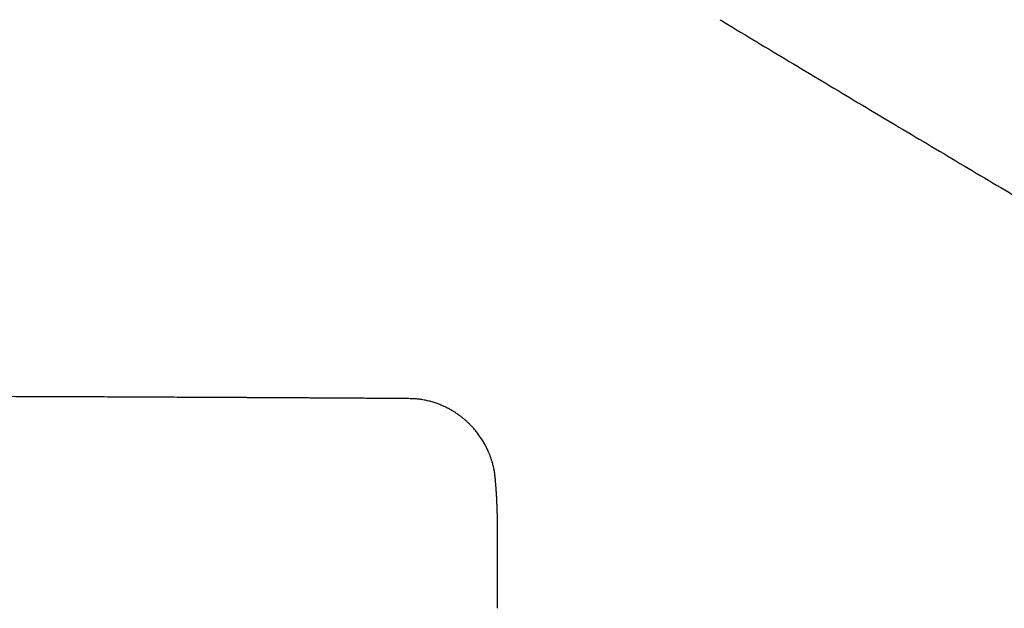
# Model space of a CAD drawing. Header units: millimetres. Extents: x 8 to 740, y 12 to 366.
# Tile 27 of 45: x 411 to 537, y 105 to 180. Entities that reach past the tile are written whole.
import ezdxf

# ---------------------------------------------------------------- set-up
doc = ezdxf.new("R2010")
doc.units = ezdxf.units.MM

msp = doc.modelspace()

# ---------------------------------------------------------------- linework, layer by layer
at = {"color": 7, "linetype": 'Continuous', "lineweight": 30}
for p, q in [((472.06, 115.01), (472.06, 115.03)), ((472.06, 104.56), (472.06, 115.01))]:
    msp.add_line(p, q, dxfattribs=at)
for points, knots in [([(500.39, 179.5), (500.48, 179.45), (500.84, 179.23), (502.58, 178.18), (505.61, 176.36), (509.74, 173.88), (513.88, 171.4), (518.01, 168.92), (522.15, 166.45), (526.29, 163.99), (530.44, 161.52), (534.58, 159.06), (538.73, 156.6), (542.88, 154.15), (547.03, 151.7), (551.18, 149.25), (555.34, 146.81), (559.5, 144.37), (563.66, 141.94), (567.82, 139.5), (571.98, 137.08), (576.15, 134.65), (580.32, 132.23), (584.49, 129.81), (588.66, 127.4), (592.84, 124.99), (597.01, 122.58), (601.19, 120.17), (605.37, 117.77), (609.56, 115.38), (613.74, 112.98), (617.93, 110.59), (622.12, 108.21), (626.31, 105.83), (630.5, 103.45), (634.7, 101.07), (638.89, 98.7), (643.09, 96.33), (647.29, 93.97), (651.5, 91.61), (655.7, 89.25), (659.91, 86.9), (664.12, 84.55), (668.33, 82.2), (672.54, 79.86), (676.76, 77.52), (680.27, 75.58), (682.58, 74.3), (683.49, 73.8), (683.69, 73.68)], [0, 0, 0, 0, 0.001486, 0.00603, 0.028803, 0.051577, 0.07435, 0.097123, 0.119897, 0.142671, 0.165444, 0.188218, 0.210992, 0.233767, 0.256541, 0.279315, 0.30209, 0.324864, 0.347639, 0.370414, 0.393189, 0.415963, 0.438738, 0.461513, 0.484288, 0.507063, 0.529838, 0.552612, 0.575387, 0.598162, 0.620937, 0.643712, 0.666486, 0.689261, 0.712036, 0.73481, 0.757584, 0.780359, 0.803133, 0.825907, 0.848681, 0.871455, 0.894229, 0.917002, 0.939776, 0.962549, 0.985322, 0.996709, 1, 1, 1, 1]), ([(460.95, 131.25), (460.68, 131.26), (460.15, 131.26), (459.34, 131.27), (458.54, 131.27), (457.75, 131.28), (456.98, 131.28), (456.22, 131.29), (455.47, 131.29), (454.74, 131.3), (454.01, 131.3), (453.29, 131.3), (452.57, 131.31), (451.86, 131.31), (451.17, 131.32), (450.48, 131.32), (449.81, 131.32), (449.14, 131.33), (448.49, 131.33), (447.85, 131.34), (447.21, 131.34), (446.59, 131.34), (445.98, 131.35), (445.38, 131.35), (444.77, 131.35), (444.15, 131.36), (443.53, 131.36), (442.92, 131.36), (442.32, 131.37), (441.76, 131.37), (441.22, 131.37), (440.71, 131.37), (440.21, 131.38), (439.72, 131.38), (439.24, 131.38), (438.78, 131.38), (438.3, 131.39), (437.83, 131.39), (437.35, 131.39), (436.89, 131.39), (436.44, 131.4), (436, 131.4), (435.58, 131.4), (435.16, 131.4), (434.76, 131.4), (434.37, 131.41), (433.61, 131.41), (432.44, 131.42), (430.87, 131.42), (429.27, 131.43), (427.66, 131.44), (426.05, 131.45), (424.43, 131.45), (422.8, 131.46), (421.18, 131.47), (419.55, 131.47), (415.52, 131.49), (409.08, 131.51), (400.24, 131.54), (391.18, 131.57), (381.92, 131.59), (372.44, 131.61), (362.97, 131.62), (353.5, 131.63), (343.83, 131.63), (333.97, 131.63), (323.93, 131.62), (313.88, 131.61), (303.83, 131.59), (293.78, 131.57), (284.31, 131.54), (277.87, 131.52), (274.48, 131.51), (273.55, 131.51), (272.61, 131.5), (271.68, 131.5), (270.75, 131.5), (269.83, 131.49), (268.87, 131.49), (267.87, 131.49), (266.83, 131.48), (265.81, 131.48), (264.79, 131.47), (263.79, 131.47), (262.82, 131.46), (261.88, 131.46), (260.97, 131.46), (260.07, 131.45), (259.19, 131.45), (258.5, 131.45), (258.02, 131.44), (257.73, 131.44), (257.43, 131.44), (257.12, 131.44), (256.8, 131.44), (256.45, 131.44), (256.07, 131.44), (255.65, 131.43), (255.23, 131.43), (254.8, 131.43), (254.38, 131.43), (253.97, 131.43), (253.54, 131.42), (253.1, 131.42), (252.65, 131.42), (252.19, 131.42), (251.72, 131.41), (251.24, 131.41), (250.75, 131.41), (250.25, 131.41), (249.74, 131.41), (249.21, 131.4), (248.68, 131.4), (248.13, 131.4), (247.58, 131.39), (247, 131.39), (246.4, 131.39), (245.79, 131.39), (245.16, 131.38), (244.52, 131.38), (243.86, 131.38), (243.21, 131.37), (242.55, 131.37), (241.9, 131.37), (241.23, 131.36), (240.55, 131.36), (239.86, 131.35), (239.16, 131.35), (238.45, 131.35), (237.72, 131.34), (236.97, 131.34), (236.19, 131.33), (235.4, 131.33), (234.59, 131.33), (233.78, 131.32), (232.95, 131.32), (232.11, 131.31), (231.26, 131.31), (230.4, 131.3), (229.53, 131.3), (228.64, 131.29), (227.76, 131.29), (226.89, 131.28), (226.02, 131.27), (225.15, 131.27), (224.26, 131.26), (223.67, 131.26), (223.38, 131.25)], [0, 0, 0, 0, 0.00339, 0.006778, 0.010145, 0.013477, 0.016758, 0.019935, 0.02307, 0.026161, 0.029209, 0.032274, 0.035295, 0.038271, 0.041202, 0.044088, 0.04693, 0.049726, 0.052477, 0.055184, 0.057846, 0.060463, 0.063035, 0.065562, 0.068044, 0.070722, 0.073347, 0.075916, 0.078432, 0.080893, 0.083084, 0.085229, 0.08733, 0.089385, 0.091396, 0.093362, 0.095283, 0.097344, 0.099351, 0.101304, 0.103202, 0.105046, 0.106836, 0.108571, 0.110252, 0.111885, 0.113513, 0.119932, 0.12661, 0.133333, 0.140102, 0.146917, 0.153778, 0.160561, 0.167389, 0.174258, 0.181136, 0.218355, 0.255574, 0.292793, 0.332671, 0.372549, 0.412427, 0.452305, 0.492182, 0.534477, 0.576772, 0.619066, 0.661361, 0.703656, 0.74595, 0.780966, 0.784896, 0.788827, 0.792757, 0.796687, 0.8006, 0.804475, 0.80831, 0.812735, 0.817107, 0.821426, 0.825692, 0.829905, 0.834065, 0.837938, 0.841765, 0.845544, 0.849276, 0.852961, 0.854177, 0.855399, 0.856661, 0.857964, 0.859308, 0.860693, 0.862378, 0.86412, 0.865919, 0.867775, 0.86948, 0.871231, 0.873027, 0.874869, 0.876755, 0.878688, 0.880666, 0.882689, 0.884757, 0.886871, 0.889031, 0.891236, 0.893486, 0.895781, 0.898123, 0.900509, 0.903058, 0.905657, 0.908305, 0.911004, 0.913752, 0.91655, 0.919267, 0.92203, 0.924839, 0.927692, 0.930591, 0.933536, 0.936526, 0.939561, 0.94279, 0.946068, 0.949396, 0.952775, 0.956203, 0.95968, 0.963208, 0.966786, 0.970413, 0.97409, 0.977817, 0.981594, 0.985201, 0.988858, 0.992555, 0.996275, 1, 1, 1, 1]), ([(471.78, 121.17), (471.78, 121.18), (471.78, 121.2), (471.77, 121.24), (471.77, 121.3), (471.76, 121.36), (471.75, 121.44), (471.74, 121.53), (471.73, 121.62), (471.71, 121.73), (471.7, 121.84), (471.68, 121.95), (471.66, 122.06), (471.64, 122.17), (471.62, 122.28), (471.59, 122.43), (471.55, 122.62), (471.49, 122.84), (471.43, 123.05), (471.38, 123.25), (471.32, 123.43), (471.26, 123.6), (471.21, 123.76), (471.15, 123.91), (471.1, 124.06), (471.04, 124.2), (470.99, 124.33), (470.92, 124.49), (470.83, 124.68), (470.72, 124.91), (470.61, 125.15), (470.48, 125.39), (470.34, 125.63), (470.19, 125.88), (470.04, 126.13), (469.87, 126.37), (469.71, 126.61), (469.53, 126.85), (469.34, 127.09), (469.15, 127.32), (468.93, 127.57), (468.69, 127.83), (468.42, 128.1), (468.14, 128.36), (467.86, 128.61), (467.57, 128.85), (467.28, 129.07), (466.99, 129.28), (466.7, 129.47), (466.4, 129.66), (466.11, 129.83), (465.84, 129.98), (465.61, 130.1), (465.4, 130.2), (465.18, 130.3), (464.96, 130.4), (464.73, 130.49), (464.49, 130.59), (464.25, 130.68), (463.99, 130.76), (463.73, 130.84), (463.45, 130.92), (463.17, 130.99), (462.87, 131.05), (462.57, 131.11), (462.28, 131.15), (462, 131.19), (461.75, 131.21), (461.49, 131.23), (461.22, 131.25), (461.04, 131.25), (460.95, 131.25)], [0, 0, 0, 0, 0.001442, 0.004218, 0.007678, 0.01183, 0.016591, 0.022023, 0.028126, 0.034899, 0.042341, 0.048659, 0.055394, 0.06241, 0.069338, 0.076158, 0.090996, 0.105286, 0.119028, 0.132223, 0.143542, 0.154425, 0.164871, 0.174881, 0.184455, 0.193592, 0.202327, 0.211126, 0.226214, 0.241878, 0.258116, 0.27493, 0.292319, 0.310283, 0.328822, 0.346322, 0.364303, 0.382766, 0.401643, 0.42051, 0.439293, 0.463075, 0.486715, 0.51021, 0.533561, 0.556771, 0.579843, 0.601471, 0.622978, 0.644365, 0.665634, 0.686804, 0.700593, 0.714827, 0.729507, 0.744633, 0.760203, 0.775927, 0.79208, 0.808661, 0.825669, 0.843426, 0.861627, 0.880271, 0.89936, 0.918895, 0.934557, 0.950498, 0.966717, 0.983217, 1, 1, 1, 1]), ([(472.06, 115.03), (472.06, 115.05), (472.06, 115.09), (472.06, 115.14), (472.06, 115.19), (472.06, 115.24), (472.06, 115.29), (472.06, 115.35), (472.06, 115.4), (472.06, 115.44), (472.06, 115.48), (472.06, 115.52), (472.06, 115.55), (472.06, 115.58), (472.06, 115.61), (472.06, 115.63), (472.06, 115.66), (472.06, 115.69), (472.06, 115.73), (472.06, 115.77), (472.06, 115.82), (472.06, 115.86), (472.06, 115.9), (472.06, 115.94), (472.06, 115.98), (472.06, 116.02), (472.06, 116.05), (472.06, 116.09), (472.05, 116.12), (472.05, 116.14), (472.05, 116.17), (472.05, 116.19), (472.05, 116.21), (472.05, 116.23), (472.05, 116.25), (472.05, 116.28), (472.05, 116.31), (472.05, 116.34), (472.05, 116.37), (472.05, 116.41), (472.05, 116.46), (472.05, 116.51), (472.05, 116.57), (472.04, 116.62), (472.04, 116.66), (472.04, 116.7), (472.04, 116.74), (472.04, 116.78), (472.04, 116.81), (472.04, 116.84), (472.04, 116.89), (472.04, 116.95), (472.03, 117.02), (472.03, 117.07), (472.03, 117.12), (472.03, 117.18), (472.03, 117.23), (472.02, 117.28), (472.02, 117.34), (472.02, 117.4), (472.02, 117.46), (472.02, 117.51), (472.01, 117.56), (472.01, 117.61), (472.01, 117.66), (472.01, 117.71), (472.01, 117.75), (472.01, 117.79), (472, 117.82), (472, 117.86), (472, 117.89), (472, 117.92), (472, 117.96), (472, 118.01), (471.99, 118.05), (471.99, 118.1), (471.99, 118.13), (471.99, 118.17), (471.99, 118.2), (471.99, 118.22), (471.98, 118.25), (471.98, 118.28), (471.98, 118.31), (471.98, 118.34), (471.98, 118.36), (471.98, 118.38), (471.98, 118.4), (471.98, 118.41), (471.98, 118.43), (471.97, 118.45), (471.97, 118.47), (471.97, 118.5), (471.97, 118.52), (471.97, 118.54), (471.97, 118.55), (471.97, 118.57), (471.97, 118.59), (471.97, 118.6), (471.97, 118.61), (471.96, 118.63), (471.96, 118.64), (471.96, 118.66), (471.96, 118.68), (471.96, 118.7), (471.96, 118.72), (471.96, 118.74), (471.96, 118.76), (471.96, 118.78), (471.96, 118.8), (471.95, 118.82), (471.95, 118.84), (471.95, 118.86), (471.95, 118.88), (471.95, 118.91), (471.95, 118.94), (471.95, 118.97), (471.94, 118.99), (471.94, 119.01), (471.94, 119.03), (471.94, 119.05), (471.94, 119.07), (471.94, 119.09), (471.94, 119.12), (471.93, 119.14), (471.93, 119.17), (471.93, 119.19), (471.93, 119.21), (471.93, 119.23), (471.93, 119.25), (471.93, 119.28), (471.92, 119.31), (471.92, 119.35), (471.92, 119.38), (471.92, 119.42), (471.91, 119.46), (471.91, 119.49), (471.91, 119.52), (471.91, 119.54), (471.91, 119.57), (471.91, 119.6), (471.9, 119.63), (471.9, 119.66), (471.9, 119.69), (471.9, 119.72), (471.89, 119.76), (471.89, 119.79), (471.89, 119.82), (471.89, 119.85), (471.88, 119.89), (471.88, 119.93), (471.88, 119.98), (471.87, 120.03), (471.87, 120.08), (471.87, 120.12), (471.87, 120.15), (471.86, 120.18), (471.86, 120.21), (471.86, 120.24), (471.86, 120.27), (471.85, 120.29), (471.85, 120.32), (471.85, 120.34), (471.85, 120.37), (471.85, 120.39), (471.85, 120.41), (471.84, 120.43), (471.84, 120.46), (471.84, 120.49), (471.84, 120.51), (471.83, 120.54), (471.83, 120.56), (471.83, 120.59), (471.83, 120.61), (471.83, 120.63), (471.83, 120.65), (471.82, 120.67), (471.82, 120.69), (471.82, 120.72), (471.82, 120.74), (471.82, 120.76), (471.82, 120.78), (471.81, 120.79), (471.81, 120.81), (471.81, 120.82), (471.81, 120.83), (471.81, 120.84), (471.81, 120.86), (471.81, 120.88), (471.8, 120.9), (471.8, 120.93), (471.8, 120.96), (471.8, 121), (471.79, 121.03), (471.79, 121.05), (471.79, 121.08), (471.79, 121.1), (471.78, 121.13), (471.78, 121.15), (471.78, 121.16), (471.78, 121.16)], [0, 0, 0, 0, 0.00866, 0.017528, 0.026595, 0.035835, 0.04525, 0.054766, 0.064097, 0.071138, 0.078051, 0.084614, 0.090598, 0.094893, 0.098847, 0.102934, 0.107374, 0.113536, 0.120269, 0.12742, 0.134445, 0.141618, 0.148602, 0.155385, 0.162274, 0.168727, 0.174743, 0.180548, 0.186381, 0.189859, 0.193347, 0.196845, 0.200358, 0.204118, 0.208246, 0.212477, 0.217034, 0.22192, 0.227133, 0.232554, 0.242164, 0.251666, 0.260817, 0.269406, 0.277432, 0.283691, 0.2896, 0.295355, 0.300985, 0.306489, 0.311867, 0.324314, 0.336922, 0.34503, 0.353096, 0.361496, 0.370312, 0.37954, 0.388826, 0.398205, 0.407679, 0.417308, 0.425251, 0.433416, 0.441781, 0.449851, 0.45741, 0.462992, 0.468267, 0.473491, 0.478779, 0.484132, 0.491037, 0.498046, 0.505157, 0.512375, 0.519889, 0.52428, 0.528795, 0.533436, 0.538202, 0.543092, 0.547804, 0.552102, 0.555523, 0.558627, 0.561414, 0.563897, 0.566591, 0.569764, 0.573418, 0.577551, 0.580749, 0.583954, 0.58685, 0.589436, 0.591711, 0.594221, 0.596247, 0.598546, 0.600874, 0.603573, 0.606642, 0.610083, 0.613619, 0.616907, 0.620463, 0.623674, 0.626539, 0.629073, 0.632233, 0.635813, 0.639813, 0.644232, 0.648938, 0.653375, 0.656917, 0.660217, 0.663277, 0.666194, 0.6695, 0.673276, 0.67752, 0.681729, 0.685681, 0.689286, 0.692542, 0.695451, 0.698012, 0.702678, 0.707921, 0.713766, 0.719907, 0.725819, 0.731493, 0.736975, 0.741202, 0.745357, 0.749459, 0.753763, 0.758355, 0.763236, 0.76832, 0.774235, 0.779565, 0.784366, 0.78924, 0.794606, 0.800246, 0.806168, 0.814469, 0.822605, 0.830436, 0.837969, 0.842057, 0.846086, 0.850466, 0.855318, 0.85946, 0.863892, 0.868227, 0.872152, 0.875735, 0.878949, 0.882329, 0.886001, 0.889967, 0.894226, 0.898671, 0.902844, 0.906635, 0.910043, 0.913068, 0.915958, 0.919273, 0.923034, 0.927242, 0.930471, 0.933839, 0.936948, 0.939747, 0.942234, 0.944374, 0.946214, 0.947849, 0.949726, 0.952549, 0.955857, 0.959644, 0.963498, 0.969209, 0.974498, 0.978879, 0.982994, 0.986845, 0.990629, 0.994888, 0.999578, 1, 1, 1, 1])]:
    msp.add_open_spline(points, degree=3, knots=knots, dxfattribs=at)

doc.saveas('drawing.dxf')
